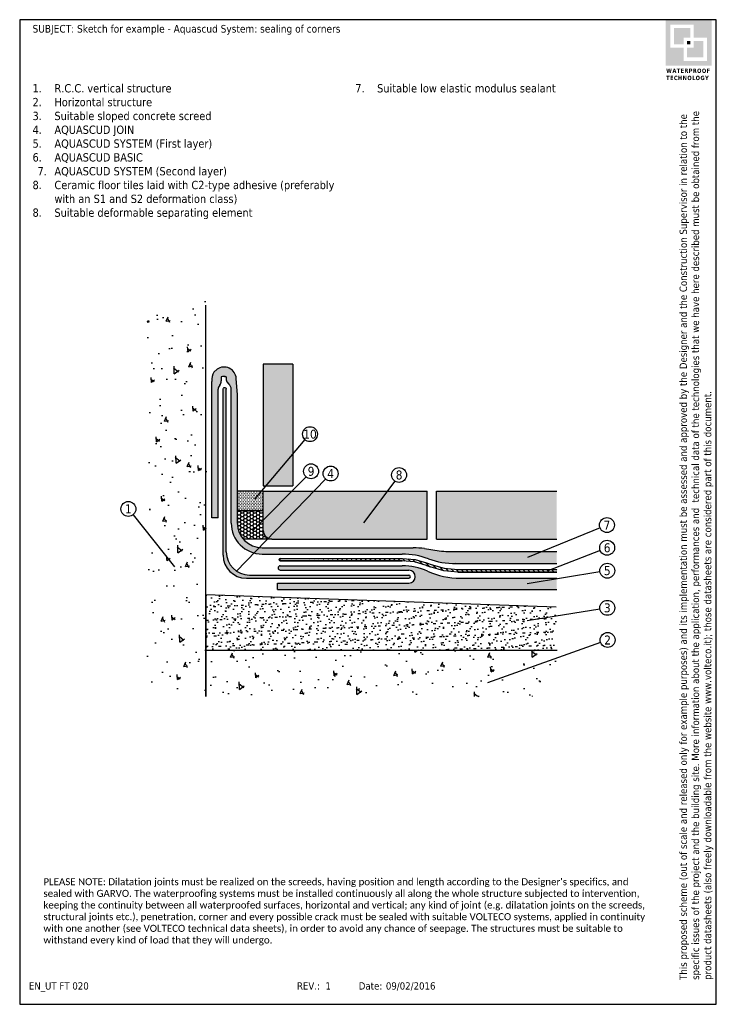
# Model space of a CAD drawing. Header units: millimetres. Extents: x 3167.2 to 3188.2, y 1390.3 to 1420.
import ezdxf
from ezdxf.enums import TextEntityAlignment as Align

# ---------------------------------------------------------------- set-up
doc = ezdxf.new("R2010")
doc.units = ezdxf.units.MM
doc.linetypes.add('CONTINUA', pattern=[0])
doc.linetypes.add('TRATTO-PUNTI2', pattern=[48, 28, -4, 4, -4, 4, -4])
doc.layers.add('422', color=7, linetype='CONTINUA')
doc.layers.add('nascosto', color=7, linetype='Continuous', lineweight=25, plot=False)
doc.styles.add('Tahoma', font='tahoma.ttf', dxfattribs={"height": 0.35})
pattern_1 = [(95, (-77696.505, 9888.2215), (1.103103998, 0.925614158), [0.15, -1.65]), (40, (-77696.505, 9888.2215), (-1.259984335, 0.8675363), [0.12, -1.32]), (145.4514, (-77696.4131, 9888.2986), (-0.156878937, 1.793150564), [0.12748038, -1.402284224]), (91.1842, (-77696.7878, 9888.5043), (1.743386, 1.27522753), [0.225, -2.475]), (141.6356, (-77696.6426, 9888.6106), (-0.05579803, 2.69942338), [0.191220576, -2.103426]), (36.1842, (-77696.7878, 9888.5043), (-0.05580014, 2.699423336), [0.18, -1.98]), (66, (-77696.5757, 9888.575), (1.413543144, 0.274764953), [0.15, -1.65]), (11, (-77696.5757, 9888.575), (-0.681417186, 1.36961687), [0.12, -1.32]), (116.4514, (-77696.4579, 9888.5979), (0.732127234, 1.64438124), [0.12748038, -1.402284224]), (82.5, (-77696.505, 9888.2215), (-0.4535863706, 0.4879796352), [0, -1.304, 0, -1.34, 0, -1.325]), (52.5, (-77696.505, 9888.2215), (-0.1857458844, 0.9298189), [0, -0.764, 0, -1.274, 0, -0.505]), (12.5, (-77696.82037, 9887.9061), (0.7868363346, 0.7230415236), [0, -0.5, 0, -1.56, 0, -2.07]), (2.5, (-77696.9618, 9887.7647), (0.683179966, 0.966319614), [0, -0.65, 0, -1.036, 0, -1.47])]

msp = doc.modelspace()

# ---------------------------------------------------------------- hatches: boundary and pattern name
h = msp.add_hatch(color=252)
h.dxf.hatch_style = 1
h.paths.add_polyline_path([(3188.047, 1419.993), (3186.658, 1419.993), (3186.658, 1418.604), (3188.047, 1418.604)])
h.paths.add_polyline_path([(3186.803, 1419.144), (3186.803, 1419.846), (3187.506, 1419.846), (3187.506, 1419.453), (3187.902, 1419.453), (3187.902, 1418.751), (3187.199, 1418.751), (3187.199, 1419.144)], flags=16)
h.paths.add_polyline_path([(3186.907, 1419.248), (3186.907, 1419.742), (3187.402, 1419.742), (3187.402, 1419.453), (3187.199, 1419.453), (3187.199, 1419.248)], flags=0)
h.paths.add_polyline_path([(3187.303, 1419.144), (3187.506, 1419.144), (3187.506, 1419.349), (3187.798, 1419.349), (3187.798, 1418.855), (3187.303, 1418.855)], flags=0)
h.paths.add_polyline_path([(3187.303, 1419.248), (3187.303, 1419.349), (3187.402, 1419.349), (3187.402, 1419.248)], flags=0)
h.paths.add_polyline_path([(3187.402, 1419.742), (3186.907, 1419.742), (3186.907, 1419.248), (3187.199, 1419.248), (3187.199, 1419.453), (3187.402, 1419.453)], flags=0)
h.paths.add_polyline_path([(3187.402, 1419.349), (3187.303, 1419.349), (3187.303, 1419.248), (3187.402, 1419.248)], flags=0)
h.paths.add_polyline_path([(3187.798, 1419.349), (3187.506, 1419.349), (3187.506, 1419.144), (3187.303, 1419.144), (3187.303, 1418.855), (3187.798, 1418.855)], flags=0)
h = msp.add_hatch(color=252)
h.dxf.hatch_style = 1
h.paths.add_polyline_path([(3187.402, 1419.742), (3186.907, 1419.742), (3186.907, 1419.248), (3187.199, 1419.248), (3187.199, 1419.453), (3187.402, 1419.453)])
h = msp.add_hatch(color=252)
h.dxf.hatch_style = 1
h.paths.add_polyline_path([(3187.402, 1419.349), (3187.303, 1419.349), (3187.303, 1419.248), (3187.402, 1419.248)])
h = msp.add_hatch(color=252)
h.dxf.hatch_style = 1
h.paths.add_polyline_path([(3187.798, 1419.349), (3187.506, 1419.349), (3187.506, 1419.144), (3187.303, 1419.144), (3187.303, 1418.855), (3187.798, 1418.855)])
at = {"linetype": 'Continuous'}
h = msp.add_hatch(dxfattribs=at)
h.set_pattern_fill('AR-CONC', color=256, scale=0.2, angle=45, style=0)
h.set_pattern_definition(pattern_1)
h.paths.add_polyline_path([(3172.809, 1411.663), (3171.031, 1411.663), (3171.031, 1399.761), (3172.809, 1399.761)])
h = msp.add_hatch(color=9)
h.dxf.hatch_style = 1
h.paths.add_polyline_path([(3175.421, 1409.606), (3174.521, 1409.606), (3174.521, 1405.93), (3174.607, 1405.93), (3175.421, 1406.894)])
h.paths.add_polyline_path([(3175.421, 1406.894), (3174.607, 1405.93), (3175.421, 1405.93)], flags=17)
h.paths.add_polyline_path([(3175.387, 1405.769), (3174.528, 1405.769), (3174.528, 1404.898)], flags=17)
h.paths.add_polyline_path([(3176.051, 1405.769), (3175.387, 1405.769), (3174.528, 1404.898), (3174.528, 1404.582, 0.293484), (3174.678, 1404.348)])
h.paths.add_polyline_path([(3176.051, 1405.769), (3174.678, 1404.348, 0.107644), (3174.785, 1404.324), (3179.473, 1404.324), (3179.473, 1405.769)])
h = msp.add_hatch(color=146)
h.dxf.hatch_style = 1
h.paths.add_polyline_path([(3173.134, 1409.45), (3173.042, 1409.359, 0.198827), (3172.982, 1409.083), (3172.982, 1404.965), (3173.169, 1404.965), (3173.169, 1408.843, -0.178034), (3173.216, 1408.97, 0.177981), (3173.262, 1409.097), (3173.262, 1409.221, -0.10255), (3173.412, 1409.224), (3173.412, 1409.151), (3173.412, 1409.125), (3173.429, 1409.072), (3173.487, 1408.997, -0.229717), (3173.562, 1408.843), (3173.562, 1404.811, 0.338789), (3174.253, 1403.908), (3174.408, 1404.068, -0.379453), (3173.749, 1404.811), (3173.749, 1408.677), (3173.712, 1409.178, 0.578292)])
h.paths.add_polyline_path([(3180.376, 1403.95, -0.045142), (3179.833, 1403.975), (3179.393, 1404.038, 0.035625), (3179.048, 1404.062), (3174.497, 1404.062, -0.030039), (3174.408, 1404.068), (3174.253, 1403.908, 0.066143), (3174.497, 1403.875), (3178.717, 1403.875, -0.09104), (3179.508, 1403.73, 0.099217), (3180.328, 1403.594), (3183.378, 1403.594), (3183.378, 1403.95)])
h.paths.add_polyline_path([(3183.378, 1403.145), (3180.473, 1403.145, -0.105416), (3179.48, 1403.357, 0.105425), (3178.717, 1403.519), (3175.04, 1403.519, 0.999851), (3175.04, 1403.388), (3178.915, 1403.388, -1.000146), (3178.916, 1402.995), (3174.959, 1402.995), (3174.959, 1402.808), (3183.378, 1402.808)])
at = {"linetype": 'CONTINUA'}
h = msp.add_hatch(color=256, dxfattribs=at)
edge = h.paths.add_edge_path()
edge.add_spline(control_points=[(3173.412, 1408.843), (3173.41, 1408.85), (3173.406, 1408.868), (3173.392, 1408.903), (3173.348, 1408.901), (3173.323, 1408.875), (3173.32, 1408.855), (3173.318, 1408.843)], knot_values=[0, 0, 0, 0, 0.022093, 0.056192, 0.101141, 0.124735, 0.160125, 0.160125, 0.160125, 0.160125], degree=3, periodic=0)
edge.add_line((3173.318, 1408.843), (3173.318, 1404.224))
edge.add_line((3173.318, 1404.224), (3173.412, 1403.963))
edge.add_line((3173.412, 1403.963), (3173.412, 1408.843))
h = msp.add_hatch()
h.set_pattern_fill('DOTS', color=256, scale=0.03)
h.set_pattern_definition([(0, (52.04924, 3e-07), (0.0238125, 0.047625), [0, -0.047625])])
h.paths.add_polyline_path([(3173.749, 1405.769), (3173.749, 1405.173), (3174.528, 1405.173), (3174.528, 1405.769)])
h = msp.add_hatch(color=9)
h.dxf.hatch_style = 1
h.paths.add_polyline_path([(3183.378, 1405.769), (3179.75, 1405.769), (3179.75, 1404.324), (3183.378, 1404.324)])
h = msp.add_hatch()
h.set_pattern_fill('HONEY', color=256, scale=0.02)
h.set_pattern_definition([(0, (52.04924, 3e-07), (0.09525, 0.0549926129), [0.0635, -0.127]), (120, (52.04924, 3e-07), (-0.0952499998, 0.0549926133), [0.0635, -0.127]), (60, (52.04924, 3e-07), (2e-10, 0.1099852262), [-0.127, 0.0635])])
h.paths.add_polyline_path([(3173.749, 1405.173), (3173.749, 1404.811, 0.178741), (3173.929, 1404.324), (3174.656, 1404.324), (3174.678, 1404.348, -0.293484), (3174.528, 1404.582), (3174.528, 1405.173)])
h = msp.add_hatch(color=256, dxfattribs=at)
h.paths.add_polyline_path([(3173.587, 1403.475, -0.182814), (3173.412, 1403.939), (3173.412, 1403.963), (3173.318, 1404.224), (3173.318, 1403.845, 0.27004), (3173.673, 1403.236)])
h.paths.add_polyline_path([(3178.916, 1403.239), (3174.112, 1403.239, -0.215111), (3173.587, 1403.475), (3173.673, 1403.236, 0.129669), (3174.018, 1403.145), (3178.916, 1403.145, 1)])
at = {"linetype": 'Continuous'}
h = msp.add_hatch(dxfattribs=at)
h.set_pattern_fill('LINE', color=256, scale=0.81, angle=135, style=0)
h.set_pattern_definition([(135, (3154.78331, 1395.32384), (-0.07159456, -0.07159456), [])])
edge = h.paths.add_edge_path()
edge.add_line((3178.717, 1403.669), (3175.04, 1403.669))
edge.add_line((3175.04, 1403.744), (3178.717, 1403.744))
edge.add_arc((3175.04, 1403.707), 0.0374, 90, 270)
edge.add_line((3178.717, 1403.744), (3179.103, 1403.708))
edge.add_line((3179.103, 1403.708), (3179.477, 1403.602))
edge.add_line((3179.59, 1403.557), (3179.984, 1403.445))
edge.add_line((3179.984, 1403.445), (3180.391, 1403.407))
edge.add_line((3180.391, 1403.407), (3183.378, 1403.407))
edge.add_line((3183.378, 1403.332), (3183.378, 1403.407))
edge.add_line((3183.378, 1403.332), (3180.391, 1403.332))
edge.add_line((3180.391, 1403.332), (3179.97, 1403.371))
edge.add_line((3179.97, 1403.371), (3179.563, 1403.488))
edge.add_line((3179.45, 1403.532), (3179.09, 1403.635))
edge.add_line((3179.563, 1403.488), (3179.45, 1403.532))
edge.add_line((3179.09, 1403.635), (3178.717, 1403.669))
at = {"linetype": 'CONTINUA'}
h = msp.add_hatch(dxfattribs=at)
h.set_pattern_fill('AR-SAND', color=256, scale=0.15, angle=45, style=0)
h.set_pattern_definition([(82.5, (-77696.505, 9888.22148), (-0.2110519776, 0.1976890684), [0, -0.228, 0, -0.255, 0, -0.24375]), (52.5, (-77696.505, 9888.22148), (-0.1116206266, 0.4870469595), [0, -0.123, 0, -0.2055, 0, -0.07875]), (12.5, (-77696.63546, 9888.09102), (0.3297043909, 0.3309048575), [0, -0.075, 0, -0.27, 0, -0.3525]), (2.5, (-77696.63546, 9888.091), (0.2257563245, 0.4119394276), [0, -0.0375, 0, -0.177, 0, -0.2025])])
h.paths.add_polyline_path([(3183.362, 1402.28), (3172.794, 1402.655), (3172.794, 1400.978), (3183.385, 1400.978)])
h = msp.add_hatch(dxfattribs=at)
h.set_pattern_fill('AR-CONC', color=256, scale=0.2, angle=45, style=0)
h.set_pattern_definition(pattern_1)
h.paths.add_polyline_path([(3183.385, 1400.978), (3172.794, 1400.978), (3172.794, 1399.574), (3183.385, 1399.574)])

# ---------------------------------------------------------------- linework, layer by layer
for p, q in [((3175.421, 1409.606), (3174.521, 1409.606)), ((3175.421, 1409.606), (3175.421, 1405.93)), ((3173.429, 1409.072), (3173.487, 1408.997)), ((3174.521, 1405.93), (3175.421, 1405.93)), ((3174.528, 1405.769), (3179.473, 1405.769)), ((3179.473, 1404.324), (3179.473, 1405.769)), ((3179.75, 1404.324), (3179.75, 1405.769)), ((3179.75, 1405.769), (3183.378, 1405.769)), ((3172.763, 1400.978), (3183.385, 1400.978))]:
    msp.add_line(p, q, dxfattribs=at)
at = {"linetype": 'Continuous'}
for p, q in [((3173.042, 1409.359), (3173.134, 1409.45)), ((3175.785, 1407.325), (3174.269, 1405.529)), ((3176.407, 1406.137), (3173.715, 1403.35)), ((3175.818, 1406.205), (3174.208, 1404.574)), ((3178.493, 1406.075), (3177.555, 1404.814)), ((3170.602, 1405.061), (3171.855, 1403.493)), ((3184.681, 1404.663), (3182.491, 1403.772)), ((3184.685, 1403.983), (3183.107, 1403.37)), ((3184.678, 1403.336), (3182.483, 1402.977)), ((3172.794, 1402.621), (3172.794, 1399.574)), ((3184.678, 1402.216), (3182.483, 1401.857)), ((3184.697, 1401.207), (3181.291, 1399.986))]:
    msp.add_line(p, q, dxfattribs=at)
for p, q in [((3173.749, 1408.677), (3173.713, 1409.17)), ((3174.528, 1405.769), (3173.749, 1405.769)), ((3174.528, 1405.173), (3173.749, 1405.173)), ((3174.785, 1404.324), (3173.929, 1404.324))]:
    msp.add_line(p, q)
at = {"linetype": 'CONTINUA'}
for points in [[(3173.356, 1409.23), (3173.412, 1409.224), (3173.412, 1409.165), (3173.412, 1409.125), (3173.429, 1409.072)], [(3173.169, 1404.965), (3172.982, 1404.965)], [(3174.959, 1402.808), (3174.959, 1402.995)]]:
    msp.add_lwpolyline(points, dxfattribs=at)
for centre in [(3175.937, 1407.491), (3175.97, 1406.371), (3176.559, 1406.303), (3178.623, 1406.259), (3170.462, 1405.236), (3184.889, 1404.748), (3184.895, 1404.064), (3184.9, 1403.372), (3184.9, 1402.252), (3184.909, 1401.283)]:
    msp.add_circle(centre, 0.225, dxfattribs=at)
for centre, start, end in [((3173.345, 1409.148), 145.0655, 190.0466), ((3173.345, 1409.148), 3.5333, 124.9345), ((3173.345, 1408.861), 79.5065, 102.9274)]:
    msp.add_arc(centre, 0.369, start, end, dxfattribs=at)
msp.add_open_spline([(3173.318, 1408.843), (3173.32, 1408.855), (3173.323, 1408.875), (3173.348, 1408.901), (3173.392, 1408.903), (3173.406, 1408.868), (3173.41, 1408.85), (3173.412, 1408.843)], degree=3, knots=[0, 0, 0, 0, 0.0353899, 0.0589838, 0.1039338, 0.1380322, 0.1601253, 0.1601253, 0.1601253, 0.1601253], dxfattribs=at)
at = {"layer": '422', "color": 7, "linetype": 'CONTINUA'}
for p, q in [((3172.794, 1399.574), (3172.794, 1411.386)), ((3174.521, 1409.606), (3174.521, 1405.93)), ((3172.982, 1404.965), (3172.982, 1409.083)), ((3173.262, 1409.221), (3173.262, 1409.097)), ((3173.412, 1409.224), (3173.412, 1409.151)), ((3173.169, 1404.965), (3173.169, 1408.843)), ((3173.318, 1403.845), (3173.318, 1408.843)), ((3173.412, 1403.939), (3173.412, 1408.843)), ((3173.562, 1404.811), (3173.562, 1408.843)), ((3173.749, 1404.811), (3173.749, 1408.677)), ((3174.528, 1404.578), (3174.528, 1405.769)), ((3174.785, 1404.324), (3179.473, 1404.324)), ((3179.75, 1404.324), (3183.378, 1404.324)), ((3174.497, 1404.062), (3179.048, 1404.062)), ((3179.393, 1404.038), (3179.833, 1403.975)), ((3180.178, 1403.95), (3183.378, 1403.95)), ((3174.497, 1403.875), (3178.717, 1403.875)), ((3175.04, 1403.744), (3178.717, 1403.744)), ((3175.04, 1403.669), (3178.717, 1403.669)), ((3175.04, 1403.519), (3178.717, 1403.519)), ((3175.04, 1403.388), (3178.916, 1403.388)), ((3179.45, 1403.532), (3179.563, 1403.488)), ((3179.477, 1403.602), (3179.59, 1403.557)), ((3180.246, 1403.594), (3183.378, 1403.594)), ((3180.391, 1403.407), (3183.378, 1403.407)), ((3180.391, 1403.332), (3183.378, 1403.332)), ((3174.018, 1403.145), (3178.916, 1403.145)), ((3174.112, 1403.239), (3178.916, 1403.239)), ((3180.473, 1403.145), (3183.378, 1403.145)), ((3174.959, 1402.995), (3178.916, 1402.995)), ((3174.959, 1402.808), (3183.378, 1402.808)), ((3172.794, 1402.655), (3183.362, 1402.28))]:
    msp.add_line(p, q, dxfattribs=at)
at = {"layer": '422', "color": 7, "linetype": 'TRATTO-PUNTI2'}
for p, q in [((3175.04, 1403.744), (3178.717, 1403.744)), ((3175.04, 1403.707), (3175.04, 1403.744)), ((3175.04, 1403.669), (3175.04, 1403.707)), ((3178.717, 1403.669), (3175.04, 1403.669)), ((3178.717, 1403.744), (3179.103, 1403.708)), ((3179.09, 1403.635), (3178.717, 1403.669)), ((3179.45, 1403.532), (3179.09, 1403.635)), ((3179.103, 1403.708), (3179.477, 1403.602)), ((3179.563, 1403.488), (3179.45, 1403.532)), ((3179.477, 1403.602), (3179.59, 1403.557)), ((3179.97, 1403.371), (3179.563, 1403.488)), ((3179.59, 1403.557), (3179.984, 1403.445)), ((3180.391, 1403.332), (3179.97, 1403.371)), ((3179.984, 1403.445), (3180.391, 1403.407)), ((3180.391, 1403.407), (3183.378, 1403.407)), ((3183.378, 1403.332), (3180.391, 1403.332))]:
    msp.add_line(p, q, dxfattribs=at)
at = {"layer": '422', "color": 7, "linetype": 'CONTINUA'}
for centre, radius, start, end in [((3173.365, 1408.843), 0.196, 139.6324, 180), ((3173.066, 1409.097), 0.196, 319.6324, 360), ((3173.365, 1408.843), 0.196, 0, 51.7534), ((3174.497, 1404.811), 0.936, 180, 270), ((3174.497, 1404.811), 0.749, 180, 270), ((3174.785, 1404.582), 0.257, 180, 270), ((3174.112, 1403.939), 0.7, 180, 270), ((3179.048, 1401.629), 2.433, 81.8389, 90), ((3180.241, 1406.967), 3.02, 262.2355, 272.5742), ((3174.018, 1403.845), 0.7, 180, 270), ((3175.04, 1403.707), 0.0374, 90, 270), ((3178.717, 1401.648), 2.227, 69.1931, 90), ((3180.256, 1405.708), 2.114, 249.2846, 271.9493), ((3175.04, 1403.454), 0.0655, 90, 270), ((3178.717, 1401.648), 1.871, 65.9294, 90), ((3178.916, 1403.192), 0.196, 270, 90), ((3180.473, 1405.578), 2.433, 245.9294, 270), ((3178.916, 1403.192), 0.0468, 270, 90)]:
    msp.add_arc(centre, radius, start, end, dxfattribs=at)
at = {"layer": 'nascosto', "color": 6, "linetype": 'CONTINUA'}
for p, q in [((3167.186, 1419.993), (3167.186, 1390.293)), ((3188.186, 1419.993), (3167.186, 1419.993)), ((3188.186, 1390.293), (3188.186, 1419.993)), ((3167.186, 1390.293), (3188.186, 1390.293))]:
    msp.add_line(p, q, dxfattribs=at)

# ---------------------------------------------------------------- texts
at = {"style": 'Tahoma'}
for s, p in [('10', (3175.937, 1407.491)), ('9', (3175.97, 1406.371)), ('4', (3176.559, 1406.303)), ('8', (3178.623, 1406.259)), ('1', (3170.462, 1405.236)), ('7', (3184.889, 1404.748)), ('6', (3184.895, 1404.064)), ('5', (3184.9, 1403.372)), ('3', (3184.9, 1402.252)), ('2', (3184.909, 1401.283))]:
    msp.add_text(s, height=0.27, dxfattribs=at).set_placement(p, align=Align.MIDDLE)
for s, p in [('EN_UT FT 020', (3167.463, 1390.957)), ('REV.:', (3175.544, 1390.957)), (' 1', (3176.32, 1390.957)), ('Date:', (3177.407, 1390.957)), ('09/02/2016', (3178.224, 1390.957))]:
    msp.add_text(s, height=0.22, rotation=0.0017, dxfattribs=at).set_placement(p, align=Align.TOP_LEFT)
at = {"insert": (3167.573, 1419.834), "char_height": 0.23, "attachment_point": 1, "style": 'Tahoma'}
msp.add_mtext_dynamic_manual_height_columns('SUBJECT: Sketch for example - Aquascud System: sealing of corners', width=19.87543, gutter_width=0, heights=[2.721], dxfattribs=at)
at = {"color": 252, "insert": (3186.676, 1418.518), "char_height": 0.13017, "attachment_point": 1, "style": 'Tahoma'}
msp.add_mtext_dynamic_manual_height_columns('{\\fTahoma|b1|i0|c0|p34;\\T1.1;WATERPROOF TECHNOLOGY}', width=1.63687, gutter_width=12.5, heights=[0], dxfattribs=at)
note = msp.add_mtext_static_columns([''] * 2, width=9.33947, gutter_width=0.389, height=3.837, dxfattribs=dict(insert=(3167.573, 1418.049), char_height=0.22, attachment_point=1, style='Tahoma'))
for column, words in zip([note] + note.columns.linked_columns, ['\\pi-0.66,l0.66,t0.66;{\\H1.1364x;1.^IR.C.C. vertical structure\\P2.^IHorizontal structure\\H1.82956x; \\H0.54658x;\\P3.^ISuitable sloped concrete screed\\H1.55304x; \\H0.6439x;\\P4.^IAQUASCUD JOIN\\H1.62104x; \\H0.61689x;\\P5.^IAQUASCUD SYSTEM (First layer)\\H1.61651x; \\H0.61862x;\\P6.^IAQUASCUD BASIC\\H1.59988x; \\H0.62505x;\\P\\H1.57856x; }', '\\pi-0.66,l0.66,t0.66;{\\H1.1364x;7.^IAQUASCUD SYSTEM (Second layer)\\P8.^ICeramic floor tiles laid with C2-type adhesive (preferably with an S1 and S2 deformation class)\\P\\H0.99991x;8.^ISuitable deformable separating element\\P7.^ISuitable low elastic modulus sealant}']):
    column.text = words
at = {"insert": (3187.08, 1391.029), "char_height": 0.22, "attachment_point": 1, "rotation": 90, "style": 'Tahoma'}
msp.add_mtext_dynamic_manual_height_columns('This proposed scheme (out of scale and released only for example purposes) and its implementation must be assessed and approved by the Designer and the Construction Supervisor in relation to the specific issues of the project and the building site. More information about the application, performances and  technical data of the technologies that we have here described must be obtained from the product datasheets (also freely downloadable from the website www.volteco.it); those datasheets are considered part of this document.', width=26.9233, gutter_width=0, heights=[1.342], dxfattribs=at)
at = {"color": 1, "insert": (3167.901, 1394.096), "char_height": 0.23, "width": 18.51096, "attachment_point": 1, "style": 'Tahoma'}
msp.add_mtext("{\\fCalibri|b0|i0|c0|p34;\\H0.91667x;\\C256;PLEASE NOTE: Dilatation joints must be realized on the screeds, having position and length according to the Designer's specifics, and sealed with GARVO. The waterproofing systems must be installed continuously all along the whole structure subjected to intervention, \\H1.33028x; \\H0.75172x;keeping the continuity between all waterproofed surfaces, horizontal and vertical; any kind of joint (e.g. dilatation joints on the screeds, \\H1.2348x; \\H0.80985x;structural joints etc.), penetration, corner and every possible crack must be sealed with suitable VOLTECO systems, applied in continuity \\H1.27302x; \\H0.78553x;with one another (see VOLTECO technical data sheets), in order to avoid any chance of seepage. The structures must be suitable to \\H1.26028x; \\H0.79348x;withstand every kind of load that they will undergo.\\H1.24991x; }", dxfattribs=at)

doc.saveas('drawing.dxf')
